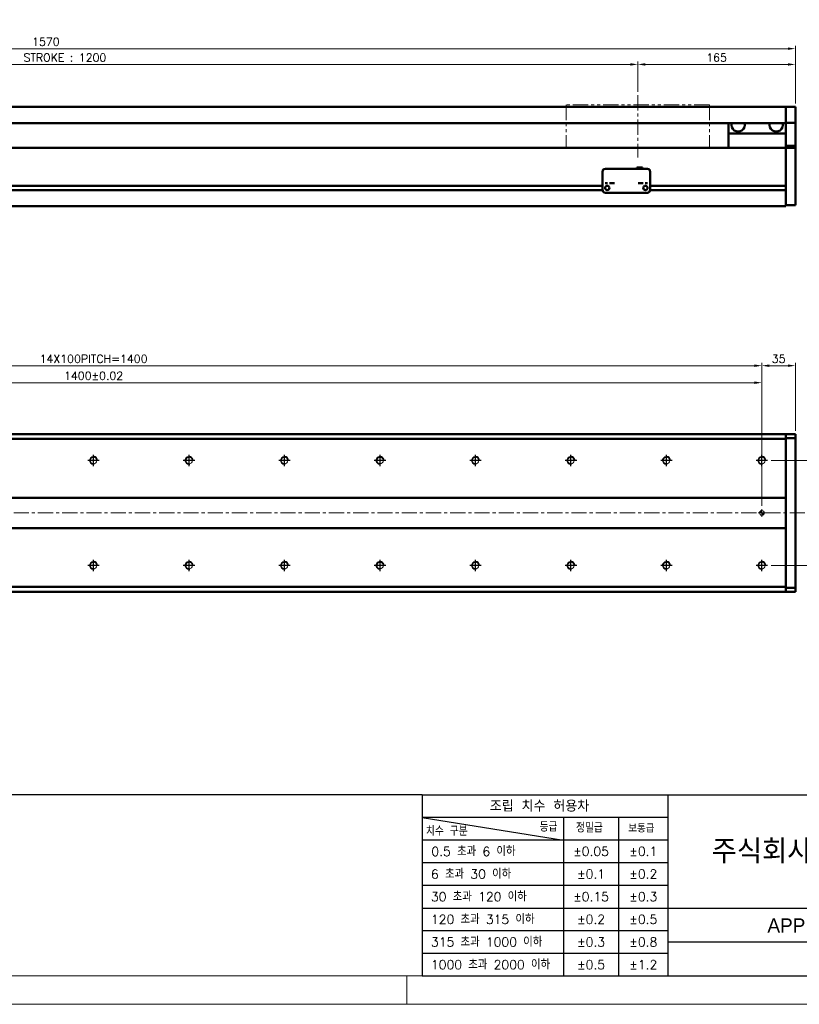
# Model space of a CAD drawing. Header units: millimetres. Extents: x 46891 to 51038, y 6223 to 10291.
# Tile 3 of 5: x 49387 to 50203, y 8529 to 9560. Entities that reach past the tile are written whole.
import ezdxf
from ezdxf.enums import TextEntityAlignment as Align

# ---------------------------------------------------------------- set-up
doc = ezdxf.new("R2010")
doc.units = ezdxf.units.MM
doc.header["$LTSCALE"] = 0.5
doc.linetypes.add('CENTER', pattern=[50.8, 31.75, -6.35, 6.35, -6.35])
doc.linetypes.add('PHANTOM', pattern=[63.5, 31.75, -6.35, 6.35, -6.35, 6.35, -6.35])
doc.layers.get('0').update_dxf_attribs({"lineweight": 20})
doc.layers.add('1', color=1, linetype='CENTER', lineweight=13)
doc.layers.add('외형선(ISO)', color=7, linetype='Continuous', lineweight=50)
for name, color, linetype in [('3', 3, 'Continuous'), ('C', 1, 'CENTER'), ('DIM', 4, 'Continuous')]:
    doc.layers.add(name, color=color, linetype=linetype)
doc.styles.add('ACISOGDT', font='amgdt.shx')
doc.styles.add('DSR TEXT', font='romans.shx', dxfattribs={"bigfont": 'whgtxt.shx'})
doc.styles.get("Standard").update_dxf_attribs({"font": 'romans.shx', "bigfont": 'whgtxt.shx'})
doc.dimstyles.new('DSR', dxfattribs={"dimscale": 2, "dimtxt": 3, "dimasz": 3, "dimexe": 0.5, "dimexo": 0.5, "dimgap": 0.5, "dimtad": 1, "dimdsep": 46, "dimtxsty": 'Standard', "dimcen": 2.5, "dimclrd": 4, "dimclre": 4, "dimclrt": 2, "dimadec": 0, "dimazin": 2, "dimtfac": 1, "dimtmove": 0, "dimatfit": 3, "dimfxl": 0, "dimlwd": -1, "dimlwe": -1, "dimarcsym": 0})

# ---------------------------------------------------------------- blocks, each defined once
blk = doc.blocks.new('A$C13F00394')
at = {"layer": '3'}
for p, q in [((0, 32), (-207.68, 32)), ((0, 32), (202.32, 32)), ((0, 32), (0, 0)), ((43.43, 32), (43.43, 0)), ((0, 28), (25, 24)), ((43.43, 28), (0, 28)), ((25, 28), (25, 0)), ((34.7, 28), (34.7, 0)), ((43.43, 24), (0, 24)), ((43.43, 20), (0, 20)), ((43.43, 16), (0, 16)), ((0, 12), (129.32, 12)), ((43.43, 8), (0, 8)), ((97.32, 6), (43.43, 6)), ((43.43, 4), (0, 4)), ((0, 0), (202.32, 0))]:
    blk.add_line(p, q, dxfattribs=at)
at = {"color": 0, "style": 'DSR TEXT'}
for s, height, p in [('조립 치수 허용차', 2, (11.97, 29.02)), ('치수 구분', 1.5, (0.69, 24.78)), ('등급', 1.5, (20.77, 25.52)), ('정밀급', 1.5, (27.18, 25.37)), ('보통급', 1.3, (36.41, 25.38)), (' 0.5 초과 6 이하', 1.6, (0.56, 21.19)), (' 6 초과 30 이하', 1.6, (0.49, 17.19)), (' 30 초과 120 이하', 1.6, (0.49, 13.19)), (' 120 초과 315 이하', 1.6, (0.49, 9.19)), (' 315 초과 1000 이하', 1.6, (0.49, 5.19)), (' 1000 초과 2000 이하', 1.6, (0.49, 1.19))]:
    blk.add_text(s, height=height, dxfattribs=at).set_placement(p)
at = {"color": 7, "style": 'ACISOGDT'}
blk.add_text('APPROVED', height=2.5, dxfattribs=at).set_placement((70.28, 8.93), align=Align.MIDDLE_CENTER)
at = {"color": 7, "insert": (70.37, 22), "char_height": 4.2, "attachment_point": 5, "style": 'DSR TEXT'}
blk.add_mtext('주식회사 디에스알', dxfattribs=at)
at = {"color": 0, "char_height": 1.6, "attachment_point": 5, "style": 'DSR TEXT'}
for s, insert in [('%%P0.05', (29.85, 22)), ('%%P0.1', (39.07, 22)), ('%%P0.1', (29.85, 18)), ('%%P0.2', (39.07, 18)), ('%%P0.15', (29.85, 14)), ('%%P0.3', (39.07, 14)), ('%%P0.2', (29.85, 10)), ('%%P0.5', (39.07, 10)), ('%%P0.3', (29.85, 6)), ('%%P0.8', (39.07, 6)), ('%%P0.5', (29.85, 2)), ('%%P1.2', (39.07, 2))]:
    blk.add_mtext(s, dxfattribs=dict(at, insert=insert))
blk = doc.blocks.new('A$C1C1952E1')
at = {"color": 1}
blk.add_lwpolyline([(0, 0), (420, 0), (420, 297), (0, 297)], close=True, dxfattribs=at)
at = {"color": 3}
blk.add_lwpolyline([(5, 5), (415, 5), (415, 292), (5, 292)], close=True, dxfattribs=at)
blk = doc.blocks.new('*D82')
at = {"color": 1, "linetype": 'ByBlock'}
for p, q in [((48834.3, 9484.8), (48834.3, 9516.6)), ((48842.1, 9513.6), (50026.5, 9513.6)), ((50034.3, 9484.8), (50034.3, 9516.6))]:
    blk.add_line(p, q, dxfattribs=at)
at = {"color": 1}
for points in [[(48842.1, 9514.9), (48842.1, 9512.3), (48834.3, 9513.6)], [(50026.5, 9514.9), (50026.5, 9512.3), (50034.3, 9513.6)]]:
    blk.add_solid(points, dxfattribs=at)
at = {"layer": 'Defpoints', "color": 0}
for p in [(50034.3, 9513.6), (48834.3, 9481.2), (50034.3, 9481.2)]:
    blk.add_point(p, dxfattribs=at)
at = {"color": 3, "insert": (49434.3, 9520.8), "char_height": 8.4, "attachment_point": 5, "style": 'DSR TEXT'}
blk.add_mtext('STROKE : 1200', dxfattribs=at)
blk = doc.blocks.new('*D83')
at = {"color": 1, "linetype": 'ByBlock'}
for p, q in [((50034.3, 9484.8), (50034.3, 9516.6)), ((50042.1, 9513.6), (50191.5, 9513.6)), ((50199.3, 9472.8), (50199.3, 9516.6))]:
    blk.add_line(p, q, dxfattribs=at)
at = {"color": 1}
for points in [[(50042.1, 9514.9), (50042.1, 9512.3), (50034.3, 9513.6)], [(50191.5, 9514.9), (50191.5, 9512.3), (50199.3, 9513.6)]]:
    blk.add_solid(points, dxfattribs=at)
at = {"layer": 'Defpoints', "color": 0}
for p in [(50199.3, 9513.6), (50034.3, 9481.2), (50199.3, 9469.2)]:
    blk.add_point(p, dxfattribs=at)
at = {"color": 3, "insert": (50116.8, 9520.8), "char_height": 8.4, "attachment_point": 5, "style": 'DSR TEXT'}
blk.add_mtext('165', dxfattribs=at)
blk = doc.blocks.new('*D84')
at = {"color": 1, "linetype": 'ByBlock'}
for p, q in [((48629.3, 9472.8), (48629.3, 9533.1)), ((50199.3, 9472.8), (50199.3, 9533.1)), ((50191.5, 9530.1), (48637.1, 9530.1))]:
    blk.add_line(p, q, dxfattribs=at)
at = {"color": 1}
for points in [[(48637.1, 9531.4), (48637.1, 9528.8), (48629.3, 9530.1)], [(50191.5, 9531.4), (50191.5, 9528.8), (50199.3, 9530.1)]]:
    blk.add_solid(points, dxfattribs=at)
at = {"layer": 'Defpoints', "color": 0}
for p in [(48629.3, 9530.1), (48629.3, 9469.2), (50199.3, 9469.2)]:
    blk.add_point(p, dxfattribs=at)
at = {"color": 3, "insert": (49414.3, 9537.3), "char_height": 8.4, "attachment_point": 5, "style": 'DSR TEXT'}
blk.add_mtext('1570', dxfattribs=at)
blk = doc.blocks.new('A$C33E56CC6')
h = blk.add_hatch()
h.set_pattern_fill('ANSI31', color=256, style=0)
h.set_pattern_definition([(45, (-7065.45672, -6508.5399), (-0.0883883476, 0.0883883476), [])])
h.paths.add_polyline_path([(4, 6.5, 0.414214), (1.5, 4), (4, 4)])
h.paths.add_polyline_path([(6.5, 4), (4, 4), (4, 1.5, 0.414214)])
blk.add_circle((4, 4), 2.5)
at = {"layer": '1'}
for p, q in [((0, 4), (8, 4)), ((4, 0), (4, 8))]:
    blk.add_line(p, q, dxfattribs=at)
blk = doc.blocks.new('tap8')
blk.add_circle((0, 0), 3.4)
at = {"layer": 'C', "color": 1, "linetype": 'CENTER'}
for p, q in [((-6, 0), (6, 0)), ((0, -6), (0, 6))]:
    blk.add_line(p, q, dxfattribs=at)
at = {"layer": 'DIM', "color": 3}
blk.add_arc((0, 0), 4, 263.8455, 189.4314, dxfattribs=at)
blk = doc.blocks.new('*D85')
at = {"color": 1, "linetype": 'ByBlock'}
for p, q in [((50173.9, 9098.7), (50233.7, 9098.7)), ((50230.7, 9090.9), (50230.7, 8996.5)), ((50173.9, 8988.7), (50233.7, 8988.7))]:
    blk.add_line(p, q, dxfattribs=at)
at = {"color": 1}
for points in [[(50229.4, 9090.9), (50232, 9090.9), (50230.7, 9098.7)], [(50229.4, 8996.5), (50232, 8996.5), (50230.7, 8988.7)]]:
    blk.add_solid(points, dxfattribs=at)
at = {"layer": 'Defpoints', "color": 0}
for p in [(50170.3, 9098.7), (50170.3, 8988.7), (50230.7, 8988.7)]:
    blk.add_point(p, dxfattribs=at)
at = {"color": 3, "insert": (50223.5, 9043.7), "char_height": 8.4, "attachment_point": 5, "rotation": 90, "style": 'DSR TEXT'}
blk.add_mtext('110', dxfattribs=at)
blk = doc.blocks.new('*D86')
at = {"color": 1, "linetype": 'ByBlock'}
for p, q in [((48764.3, 9051.3), (48764.3, 9183.2)), ((48772.1, 9180.2), (50156.5, 9180.2)), ((50164.3, 9051.3), (50164.3, 9183.2))]:
    blk.add_line(p, q, dxfattribs=at)
at = {"color": 1}
for points in [[(48772.1, 9181.5), (48772.1, 9178.9), (48764.3, 9180.2)], [(50156.5, 9181.5), (50156.5, 9178.9), (50164.3, 9180.2)]]:
    blk.add_solid(points, dxfattribs=at)
at = {"layer": 'Defpoints', "color": 0}
for p in [(50164.3, 9180.2), (48764.3, 9047.7), (50164.3, 9047.7)]:
    blk.add_point(p, dxfattribs=at)
at = {"color": 3, "insert": (49464.3, 9187.4), "char_height": 8.4, "attachment_point": 5, "style": 'DSR TEXT'}
blk.add_mtext('1400%%P0.02', dxfattribs=at)
blk = doc.blocks.new('*D87')
at = {"color": 1, "linetype": 'ByBlock'}
for p, q in [((50164.3, 9108.4), (50164.3, 9201)), ((50199.3, 9129.8), (50199.3, 9201)), ((50172.1, 9198), (50191.5, 9198))]:
    blk.add_line(p, q, dxfattribs=at)
at = {"color": 1}
for points in [[(50172.1, 9199.3), (50172.1, 9196.7), (50164.3, 9198)], [(50191.5, 9199.3), (50191.5, 9196.7), (50199.3, 9198)]]:
    blk.add_solid(points, dxfattribs=at)
at = {"layer": 'Defpoints', "color": 0}
for p in [(50199.3, 9198), (50199.3, 9126.2), (50164.3, 9104.8)]:
    blk.add_point(p, dxfattribs=at)
at = {"color": 3, "insert": (50181.8, 9205.2), "char_height": 8.4, "attachment_point": 5, "style": 'DSR TEXT'}
blk.add_mtext('35', dxfattribs=at)
blk = doc.blocks.new('*D88')
at = {"color": 1, "linetype": 'ByBlock'}
for p, q in [((48764.3, 9108.4), (48764.3, 9201)), ((50164.3, 9108.4), (50164.3, 9201)), ((50156.5, 9198), (48772.1, 9198))]:
    blk.add_line(p, q, dxfattribs=at)
at = {"color": 1}
for points in [[(48772.1, 9199.3), (48772.1, 9196.7), (48764.3, 9198)], [(50156.5, 9199.3), (50156.5, 9196.7), (50164.3, 9198)]]:
    blk.add_solid(points, dxfattribs=at)
at = {"layer": 'Defpoints', "color": 0}
for p in [(48764.3, 9198), (48764.3, 9104.8), (50164.3, 9104.8)]:
    blk.add_point(p, dxfattribs=at)
at = {"color": 3, "insert": (49464.3, 9205.2), "char_height": 8.4, "attachment_point": 5, "style": 'DSR TEXT'}
blk.add_mtext('14X100PITCH=1400', dxfattribs=at)

msp = doc.modelspace()

# ---------------------------------------------------------------- linework, layer by layer
at = {"color": 6, "linetype": 'PHANTOM'}
for p, q in [((50109.29456, 9471.23276), (49959.29456, 9471.23276)), ((49959.29456, 9471.23276), (49959.29456, 9426.23276)), ((50109.29456, 9471.23276), (50109.29456, 9426.23276))]:
    msp.add_line(p, q, dxfattribs=at)
at = {"color": 1}
msp.add_line((49792.37032, 8558.65502), (49792.37032, 8528.99552), dxfattribs=at)
at = {"layer": '1'}
for p, q in [((50034.29456, 9481.23276), (50034.29456, 9416.23276)), ((50209.29456, 9043.74205), (48619.29456, 9043.74205))]:
    msp.add_line(p, q, dxfattribs=at)
at = {"layer": '3'}
msp.add_line((49808.28287, 8558.65502), (51008.40982, 8558.65502), dxfattribs=at)
at = {"layer": '외형선(ISO)'}
for p, q in [((50189.29456, 9469.23276), (48909.29456, 9469.23276)), ((50189.29456, 9469.23276), (50189.29456, 9467.23276)), ((50189.29456, 9469.23276), (50199.29456, 9469.23276)), ((50189.29456, 9467.23276), (50189.29456, 9469.23276)), ((50199.29456, 9467.23276), (50199.29456, 9469.23276)), ((50189.29456, 9465.72004), (50189.29456, 9467.23276)), ((50189.29456, 9467.23276), (50189.29456, 9465.72004)), ((50189.29456, 9465.22106), (50189.29456, 9465.72004)), ((50189.29456, 9465.72004), (50189.29456, 9465.22106)), ((50189.29456, 9465.22106), (50189.29456, 9463.68048)), ((50189.29456, 9463.68048), (50189.29456, 9465.22106)), ((50189.29456, 9463.68048), (50189.29456, 9460.69588)), ((50189.29456, 9460.69588), (50189.29456, 9463.68048)), ((50189.29456, 9452.91844), (50189.29456, 9460.69588)), ((50189.29456, 9460.69588), (50189.29456, 9452.91844)), ((50199.29456, 9467.23276), (50199.29456, 9465.72004)), ((50199.29456, 9465.72004), (50199.29456, 9465.22106)), ((50199.29456, 9463.68048), (50199.29456, 9465.22106)), ((50199.29456, 9460.69588), (50199.29456, 9463.68048)), ((50199.29456, 9460.69588), (50199.29456, 9452.91844)), ((50189.29456, 9452.23276), (48909.29456, 9452.23276)), ((50129.29456, 9452.23276), (50129.29456, 9441.23276)), ((50189.29456, 9452.55946), (50189.29456, 9452.91844)), ((50189.29456, 9428.15582), (50189.29456, 9452.55946)), ((50189.29456, 9452.55946), (50199.29456, 9452.55946)), ((50199.29456, 9452.91844), (50199.29456, 9452.55946)), ((50199.29456, 9452.55946), (50199.29456, 9428.15582)), ((50129.29456, 9441.23276), (50189.29456, 9441.23276)), ((50129.29456, 9426.23276), (50129.29456, 9441.23276)), ((50189.29456, 9426.23276), (50189.29456, 9428.15582)), ((50189.29456, 9428.15582), (50199.29456, 9428.15582)), ((50199.29456, 9428.15582), (50199.29456, 9426.23276)), ((48839.29456, 9426.23276), (50189.29456, 9426.23276)), ((50189.29456, 9423.23276), (50189.29456, 9426.23276)), ((50189.29456, 9426.23276), (50189.29456, 9423.23276)), ((50189.29456, 9426.23276), (50199.29456, 9426.23276)), ((50189.29456, 9423.23276), (50189.29456, 9386.68276)), ((50189.29456, 9371.4754), (50189.29456, 9423.23276)), ((50199.29456, 9423.23276), (50199.29456, 9426.23276)), ((50199.29456, 9423.23276), (50199.29456, 9371.4754)), ((49997.29456, 9391.23296), (49997.29456, 9401.23296)), ((50000.29456, 9404.23296), (50044.29456, 9404.23296)), ((50033.29456, 9405.73295), (50033.29456, 9404.23296)), ((50033.29456, 9405.73295), (50039.29456, 9405.73295)), ((50039.29456, 9405.73295), (50039.29456, 9404.23296)), ((50047.29456, 9401.23296), (50047.29456, 9391.23296)), ((48893.29456, 9386.48276), (49997.29456, 9386.48276)), ((49997.29456, 9391.23296), (49997.29456, 9389.23295)), ((49997.29456, 9389.23293), (49997.29456, 9389.23295)), ((49997.29456, 9388.73292), (49997.29456, 9389.23293)), ((49997.29456, 9382.23292), (49997.29456, 9388.73292)), ((50002.26774, 9386.48276), (50002.32137, 9386.48276)), ((50042.26774, 9386.48276), (50042.32137, 9386.48276)), ((50047.29456, 9389.23295), (50047.29456, 9391.23296)), ((50047.29456, 9389.23295), (50047.29456, 9389.23293)), ((50047.29456, 9389.23293), (50047.29456, 9388.73292)), ((50047.29456, 9388.73292), (50047.29456, 9382.23292)), ((50047.29456, 9386.48276), (50189.29456, 9386.48276)), ((48893.28411, 9381.98276), (49997.305, 9381.98276)), ((50000.29456, 9379.23292), (50044.29456, 9379.23292)), ((50047.28411, 9381.98276), (50189.29456, 9381.98276)), ((50189.29456, 9381.78276), (50189.29456, 9371.4754)), ((50189.29456, 9369.35408), (50189.29456, 9371.4754)), ((50189.29456, 9371.4754), (50189.29456, 9369.35408)), ((50189.29456, 9369.35408), (50189.29456, 9365.23276)), ((50189.29456, 9366.23276), (50189.29456, 9369.35408)), ((50189.29456, 9366.23276), (50199.29456, 9366.23276)), ((50199.29456, 9369.35408), (50199.29456, 9371.4754)), ((50199.29456, 9369.35408), (50199.29456, 9366.23276)), ((48639.29456, 9365.23276), (50189.29456, 9365.23276)), ((48729.29456, 9126.24205), (50189.29456, 9126.24205)), ((48729.29456, 9121.24205), (50189.29456, 9121.24205)), ((50189.29456, 9125.36337), (50189.29456, 9126.24205)), ((50189.29456, 9126.24205), (50189.29456, 9125.36337)), ((50189.29456, 9126.24205), (50199.29456, 9126.24205)), ((50189.29456, 9125.36337), (50189.29456, 9121.24205)), ((50189.29456, 9122.24205), (50189.29456, 9125.36337)), ((50189.29456, 9122.24205), (50199.29456, 9122.24205)), ((50189.29456, 9121.24205), (50189.29456, 9059.74205)), ((50199.29456, 9125.36337), (50199.29456, 9126.24205)), ((50199.29456, 9125.36337), (50199.29456, 9122.24205)), ((50199.29456, 9122.24205), (50199.29456, 8965.24205)), ((50189.29456, 9059.74205), (48729.29456, 9059.74205)), ((50189.29456, 9059.74205), (50189.29456, 9058.8885)), ((50189.29456, 9058.8885), (50189.29456, 9058.53495)), ((50189.29456, 9058.53495), (50189.29456, 9028.94916)), ((50189.29456, 9028.94916), (50189.29456, 9058.53495)), ((48734.29456, 9027.74205), (50189.29456, 9027.74205)), ((50189.29456, 9028.94916), (50189.29456, 9028.59561)), ((50189.29456, 9028.59561), (50189.29456, 9027.74205)), ((50189.29456, 9027.74205), (50189.29456, 8966.24205)), ((50189.29456, 8966.24205), (48734.29456, 8966.24205)), ((50189.29456, 8966.24205), (50189.29456, 8962.12073)), ((50199.29456, 8965.24205), (50189.29456, 8965.24205)), ((50189.29456, 8962.12073), (50189.29456, 8965.24205)), ((50199.29456, 8965.24205), (50199.29456, 8962.12073)), ((48734.29456, 8961.24205), (50189.29456, 8961.24205)), ((50189.29456, 8961.24205), (50189.29456, 8962.12073)), ((50189.29456, 8962.12073), (50189.29456, 8961.24205)), ((50189.29456, 8961.24205), (50199.29456, 8961.24205)), ((50199.29456, 8961.24205), (50199.29456, 8962.12073))]:
    msp.add_line(p, q, dxfattribs=at)
for centre in [(50002.29456, 9384.23292), (50042.29456, 9384.23292)]:
    msp.add_circle(centre, 2.25, dxfattribs=at)
for centre, radius, start, end in [((50139.29456, 9450.23276), 7, 163.3984504, 16.6015496), ((50179.29456, 9450.23276), 7, 163.3984504, 16.6015496), ((50000.29456, 9401.23296), 3, 90, 180), ((50044.29456, 9401.23296), 3, 0, 90), ((50000.29456, 9382.23292), 3, 180, 270), ((50044.29456, 9382.23292), 3, 270, 0)]:
    msp.add_arc(centre, radius, start, end, dxfattribs=at)
for centre, major_axis, start_param, end_param in [((50001.29456, 9389.23295), (-1.2295, 0), 3.1386447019, 6.2802373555), ((50007.29456, 9389.23295), (-2.5, 0), 3.1415348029, 6.2831274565), ((50037.29456, 9389.23295), (-2.5, 0), 3.1434299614, 6.285022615), ((50043.29456, 9389.23295), (-1.2295, 0), 3.1444249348, 6.2860175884)]:
    msp.add_ellipse(centre, major_axis=major_axis, ratio=0.00001, start_param=start_param, end_param=end_param, dxfattribs=at)

# ---------------------------------------------------------------- block references
at = {"xscale": 5.931900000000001, "yscale": 5.931900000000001, "zscale": 5.931900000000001}
for name, p in [('A$C1C1952E1', (48546.67132, 8528.99552)), ('A$C13F00394', (49808.28288, 8558.65502))]:
    msp.add_blockref(name, p, dxfattribs=at)
at = {"rotation": 90}
for p in [(49464.29456, 9098.74205), (49564.29456, 9098.74205), (49664.29456, 9098.74205), (49764.29456, 9098.74205), (49864.29456, 9098.74205), (49964.29456, 9098.74205), (50064.29456, 9098.74205), (50164.29456, 9098.74205), (49464.29456, 8988.74205), (49564.29456, 8988.74205), (49664.29456, 8988.74205), (49764.29456, 8988.74205), (49864.29456, 8988.74205), (49964.29456, 8988.74205), (50064.29456, 8988.74205), (50164.29456, 8988.74205)]:
    msp.add_blockref('tap8', p, dxfattribs=at)
msp.add_blockref('A$C33E56CC6', (50160.29455, 9039.74205))

# ---------------------------------------------------------------- dimensions: what is measured, and where the dimension line sits
for base, p1, p2, picture, middle in [((48629.29456, 9530.13199), (50199.29456, 9469.23276), (48629.29456, 9469.23276), '*D84', (49414.29456, 9537.33199)), ((50199.29456, 9513.63917), (50034.29456, 9481.23276), (50199.29456, 9469.23276), '*D83', (50116.79456, 9520.83917)), ((50199.29456, 9197.97838), (50164.29456, 9104.78902), (50199.29456, 9126.24205), '*D87', (50181.79456, 9205.17838))]:
    dim = msp.add_linear_dim(base=base, p1=p1, p2=p2, dimstyle='DSR', override={"dimscale": 3, "dimtxt": 2.8, "dimasz": 2.600136, "dimexe": 1, "dimexo": 1.2, "dimgap": 1, "dimdec": 4, "dimtxsty": 'DSR TEXT', "dimclrd": 1, "dimclre": 1, "dimclrt": 3, "dimtdec": 4, "dimtix": 1})
    dim.commit()
    dim.dimension.update_dxf_attribs({"geometry": picture, "text_midpoint": middle})
for base, p1, p2, text, picture, middle in [((50034.29456, 9513.63917), (48834.29456, 9481.23276), (50034.29456, 9481.23276), 'STROKE : <>', '*D82', (49434.29456, 9520.83917)), ((48764.29456, 9197.97838), (50164.29456, 9104.78902), (48764.29456, 9104.78902), '14X100PITCH=<>', '*D88', (49464.29456, 9205.17838)), ((50164.29456, 9180.16265), (48764.29456, 9047.74205), (50164.29456, 9047.74205), '<>%%P0.02', '*D86', (49464.29456, 9187.36265))]:
    dim = msp.add_linear_dim(base=base, p1=p1, p2=p2, text=text, dimstyle='DSR', override={"dimscale": 3, "dimtxt": 2.8, "dimasz": 2.600136, "dimexe": 1, "dimexo": 1.2, "dimgap": 1, "dimdec": 4, "dimtxsty": 'DSR TEXT', "dimclrd": 1, "dimclre": 1, "dimclrt": 3, "dimtdec": 4, "dimtix": 1})
    dim.commit()
    dim.dimension.update_dxf_attribs({"geometry": picture, "text_midpoint": middle})
dim = msp.add_linear_dim(base=(50230.73352, 8988.74205), p1=(50170.34153, 9098.74205), p2=(50170.34153, 8988.74205), angle=90, dimstyle='DSR', override={"dimscale": 3, "dimtxt": 2.8, "dimasz": 2.600136, "dimexe": 1, "dimexo": 1.2, "dimgap": 1, "dimdec": 4, "dimtxsty": 'DSR TEXT', "dimclrd": 1, "dimclre": 1, "dimclrt": 3, "dimtdec": 4, "dimtix": 1})
dim.commit()
dim.dimension.update_dxf_attribs({"geometry": '*D85', "text_midpoint": (50223.53352, 9043.74205)})

doc.saveas('drawing.dxf')
